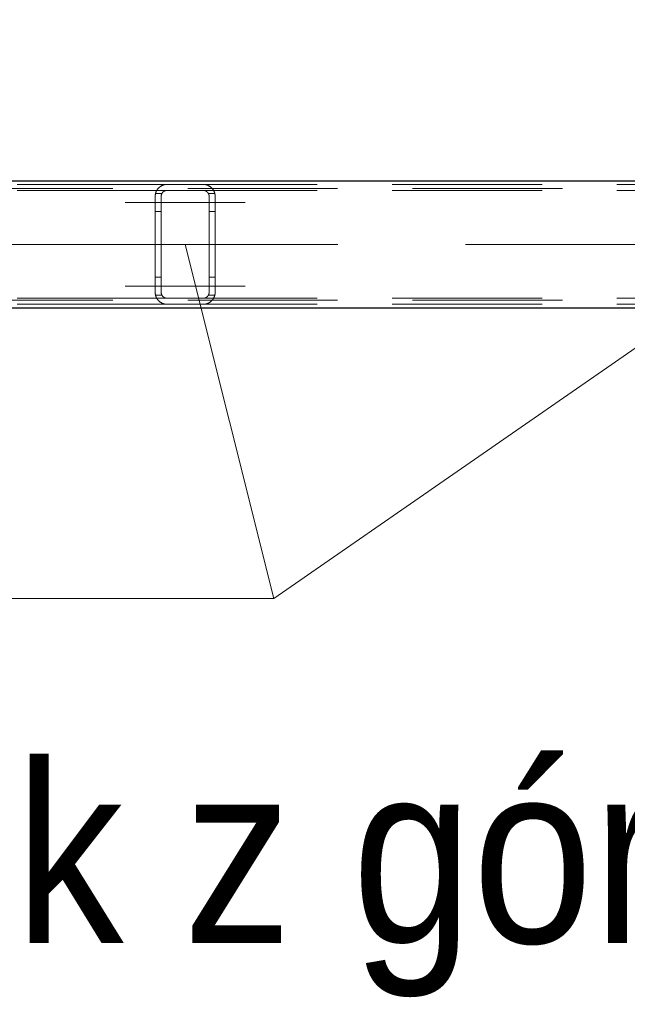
# Model space of a CAD drawing. Header units: millimetres. Extents: x -845 to -83, y 8759 to 9255.
# Tile 54 of 119: x -634 to -624, y 8989 to 9005. Entities that reach past the tile are written whole.
import ezdxf

# ---------------------------------------------------------------- set-up
doc = ezdxf.new("R2010")
doc.units = ezdxf.units.MM
doc.header["$LTSCALE"] = 10
doc.linetypes.add('HIDDEN', pattern=[0.375, 0.25, -0.125])
doc.linetypes.add('MITTE', pattern=[2, 1.25, -0.25, 0.25, -0.25])
for name, color, linetype, lineweight in [('PS_Hidden', 2, 'HIDDEN', 9), ('PS_Mid', 5, 'MITTE', 15), ('PS_Pos', 1, 'Continuous', 15), ('PS_Shape', 161, 'Continuous', 30), ('PS_SOLID', 7, 'Continuous', 30), ('PS_TEXT', 3, 'Continuous', 18)]:
    doc.layers.add(name, color=color, linetype=linetype, lineweight=lineweight)
doc.styles.add('gil', font='txt', dxfattribs={"width": 0.9})
doc.styles.add('simplex', font='simplex.shx', dxfattribs={"width": 0.75})

# ---------------------------------------------------------------- blocks, each defined once
blk = doc.blocks.new('*X650')
at = {"layer": 'PS_Hidden', "color": 2, "linetype": 'HIDDEN'}
for p, q in [((-631.523, 9002.244), (-640.871, 9002.244)), ((-631.662, 9002.188), (-631.658, 9002.191)), ((-631.658, 9002.191), (-631.655, 9002.194)), ((-631.655, 9002.194), (-631.652, 9002.197)), ((-631.652, 9002.197), (-631.648, 9002.2)), ((-631.648, 9002.2), (-631.645, 9002.203)), ((-631.645, 9002.203), (-631.641, 9002.205)), ((-631.641, 9002.205), (-631.637, 9002.208)), ((-631.637, 9002.208), (-631.633, 9002.211)), ((-631.633, 9002.211), (-631.629, 9002.213)), ((-631.629, 9002.213), (-631.624, 9002.216)), ((-631.624, 9002.216), (-631.62, 9002.219)), ((-631.62, 9002.219), (-631.615, 9002.221)), ((-631.615, 9002.221), (-631.61, 9002.224)), ((-631.61, 9002.224), (-631.605, 9002.226)), ((-631.605, 9002.226), (-631.6, 9002.228)), ((-631.6, 9002.228), (-631.595, 9002.23)), ((-631.595, 9002.23), (-631.589, 9002.232)), ((-631.589, 9002.232), (-631.584, 9002.234)), ((-631.584, 9002.234), (-631.578, 9002.236)), ((-631.578, 9002.236), (-631.572, 9002.238)), ((-631.572, 9002.238), (-631.566, 9002.239)), ((-631.566, 9002.239), (-631.559, 9002.24)), ((-631.559, 9002.24), (-631.552, 9002.242)), ((-631.552, 9002.242), (-631.545, 9002.242)), ((-631.545, 9002.242), (-631.538, 9002.243)), ((-631.538, 9002.243), (-631.53, 9002.244)), ((-631.53, 9002.244), (-631.523, 9002.244)), ((-631.523, 9002.244), (-630.923, 9002.244)), ((-631.523, 9002.244), (-631.523, 9002.244)), ((-630.923, 9002.244), (-630.916, 9002.244)), ((-621.523, 9002.244), (-630.923, 9002.244)), ((-630.916, 9002.244), (-630.908, 9002.243)), ((-630.908, 9002.243), (-630.901, 9002.242)), ((-630.901, 9002.242), (-630.894, 9002.242)), ((-630.894, 9002.242), (-630.887, 9002.24)), ((-630.887, 9002.24), (-630.88, 9002.239)), ((-630.88, 9002.239), (-630.874, 9002.238)), ((-630.874, 9002.238), (-630.868, 9002.236)), ((-630.868, 9002.236), (-630.862, 9002.234)), ((-630.862, 9002.234), (-630.857, 9002.233)), ((-630.857, 9002.233), (-630.852, 9002.231)), ((-630.852, 9002.231), (-630.847, 9002.229)), ((-630.847, 9002.229), (-630.842, 9002.227)), ((-630.842, 9002.227), (-630.837, 9002.224)), ((-630.837, 9002.224), (-630.832, 9002.222)), ((-630.832, 9002.222), (-630.828, 9002.22)), ((-630.828, 9002.22), (-630.823, 9002.217)), ((-630.823, 9002.217), (-630.819, 9002.214)), ((-630.819, 9002.214), (-630.815, 9002.212)), ((-630.815, 9002.212), (-630.811, 9002.209)), ((-630.811, 9002.209), (-630.807, 9002.206)), ((-630.807, 9002.206), (-630.803, 9002.203)), ((-630.803, 9002.203), (-630.799, 9002.201)), ((-630.799, 9002.201), (-630.795, 9002.198)), ((-630.795, 9002.198), (-630.792, 9002.195)), ((-630.792, 9002.195), (-630.788, 9002.192)), ((-630.788, 9002.192), (-630.785, 9002.189)), ((-630.785, 9002.189), (-630.782, 9002.186)), ((-631.523, 9002.144), (-640.663, 9002.144)), ((-638.681, 9002.174), (-482.948, 9002.174)), ((-631.723, 9002.058), (-631.722, 9002.062)), ((-631.723, 9002.053), (-631.723, 9002.058)), ((-631.723, 9002.048), (-631.723, 9002.053)), ((-631.723, 9002.044), (-631.723, 9002.048)), ((-631.723, 9000.444), (-631.723, 9002.044)), ((-631.722, 9002.067), (-631.721, 9002.072)), ((-631.722, 9002.062), (-631.722, 9002.067)), ((-631.721, 9002.072), (-631.72, 9002.076)), ((-631.72, 9002.081), (-631.719, 9002.086)), ((-631.72, 9002.076), (-631.72, 9002.081)), ((-631.719, 9002.086), (-631.718, 9002.09)), ((-631.718, 9002.09), (-631.716, 9002.095)), ((-631.61, 9002.094), (-631.717, 9002.094)), ((-631.716, 9002.095), (-631.715, 9002.099)), ((-631.715, 9002.099), (-631.714, 9002.104)), ((-631.714, 9002.104), (-631.712, 9002.108)), ((-631.712, 9002.108), (-631.711, 9002.112)), ((-631.711, 9002.112), (-631.709, 9002.117)), ((-631.709, 9002.117), (-631.707, 9002.121)), ((-631.707, 9002.121), (-631.706, 9002.125)), ((-631.706, 9002.125), (-631.704, 9002.129)), ((-631.704, 9002.129), (-631.702, 9002.134)), ((-631.702, 9002.134), (-631.7, 9002.138)), ((-631.7, 9002.138), (-631.697, 9002.142)), ((-631.697, 9002.142), (-631.695, 9002.146)), ((-631.695, 9002.146), (-631.693, 9002.15)), ((-631.693, 9002.15), (-631.69, 9002.153)), ((-631.69, 9002.153), (-631.688, 9002.157)), ((-631.688, 9002.157), (-631.685, 9002.161)), ((-631.685, 9002.161), (-631.682, 9002.164)), ((-631.682, 9002.164), (-631.68, 9002.168)), ((-631.68, 9002.168), (-631.677, 9002.172)), ((-631.677, 9002.172), (-631.674, 9002.175)), ((-631.674, 9002.175), (-631.671, 9002.178)), ((-631.671, 9002.178), (-631.668, 9002.182)), ((-631.668, 9002.182), (-631.665, 9002.185)), ((-631.665, 9002.185), (-631.662, 9002.188)), ((-631.622, 9002.055), (-631.623, 9002.052)), ((-631.623, 9002.052), (-631.623, 9002.05)), ((-631.623, 9002.05), (-631.623, 9002.048)), ((-631.623, 9002.048), (-631.623, 9002.046)), ((-631.623, 9002.046), (-631.623, 9002.044)), ((-631.623, 9002.044), (-631.623, 9000.444)), ((-631.623, 9002.044), (-631.623, 9002.044)), ((-631.621, 9002.063), (-631.622, 9002.061)), ((-631.622, 9002.061), (-631.622, 9002.059)), ((-631.622, 9002.059), (-631.622, 9002.057)), ((-631.622, 9002.057), (-631.622, 9002.055)), ((-631.62, 9002.068), (-631.621, 9002.065)), ((-631.621, 9002.065), (-631.621, 9002.063)), ((-631.619, 9002.072), (-631.62, 9002.07)), ((-631.62, 9002.07), (-631.62, 9002.068)), ((-631.618, 9002.074), (-631.619, 9002.072)), ((-631.617, 9002.078), (-631.618, 9002.076)), ((-631.618, 9002.076), (-631.618, 9002.074)), ((-631.616, 9002.08), (-631.617, 9002.078)), ((-631.615, 9002.083), (-631.616, 9002.08)), ((-631.614, 9002.085), (-631.615, 9002.083)), ((-631.613, 9002.087), (-631.614, 9002.085)), ((-631.612, 9002.089), (-631.613, 9002.087)), ((-631.611, 9002.091), (-631.612, 9002.089)), ((-631.61, 9002.093), (-631.611, 9002.091)), ((-631.609, 9002.095), (-631.61, 9002.093)), ((-631.608, 9002.097), (-631.609, 9002.095)), ((-631.607, 9002.099), (-631.608, 9002.097)), ((-631.605, 9002.101), (-631.607, 9002.099)), ((-631.604, 9002.103), (-631.605, 9002.101)), ((-631.603, 9002.104), (-631.604, 9002.103)), ((-631.601, 9002.106), (-631.603, 9002.104)), ((-631.6, 9002.108), (-631.601, 9002.106)), ((-631.598, 9002.11), (-631.6, 9002.108)), ((-631.596, 9002.112), (-631.598, 9002.11)), ((-631.595, 9002.113), (-631.596, 9002.112)), ((-631.593, 9002.115), (-631.595, 9002.113)), ((-631.591, 9002.117), (-631.593, 9002.115)), ((-631.59, 9002.118), (-631.591, 9002.117)), ((-631.588, 9002.12), (-631.59, 9002.118)), ((-631.586, 9002.121), (-631.588, 9002.12)), ((-631.584, 9002.123), (-631.586, 9002.121)), ((-631.582, 9002.125), (-631.584, 9002.123)), ((-631.58, 9002.126), (-631.582, 9002.125)), ((-631.578, 9002.128), (-631.58, 9002.126)), ((-631.575, 9002.129), (-631.578, 9002.128)), ((-631.573, 9002.13), (-631.575, 9002.129)), ((-631.571, 9002.132), (-631.573, 9002.13)), ((-631.568, 9002.133), (-631.571, 9002.132)), ((-631.565, 9002.134), (-631.568, 9002.133)), ((-631.563, 9002.136), (-631.565, 9002.134)), ((-631.56, 9002.137), (-631.563, 9002.136)), ((-631.557, 9002.138), (-631.56, 9002.137)), ((-631.554, 9002.139), (-631.557, 9002.138)), ((-631.551, 9002.14), (-631.554, 9002.139)), ((-631.548, 9002.14), (-631.551, 9002.14)), ((-631.545, 9002.141), (-631.548, 9002.14)), ((-631.542, 9002.142), (-631.545, 9002.141)), ((-631.539, 9002.142), (-631.542, 9002.142)), ((-631.536, 9002.143), (-631.539, 9002.142)), ((-631.533, 9002.143), (-631.536, 9002.143)), ((-631.53, 9002.143), (-631.533, 9002.143)), ((-631.526, 9002.144), (-631.53, 9002.143)), ((-631.523, 9002.144), (-631.526, 9002.144)), ((-630.923, 9002.144), (-631.523, 9002.144)), ((-630.92, 9002.144), (-630.923, 9002.144)), ((-630.923, 9002.144), (-630.923, 9002.144)), ((-621.523, 9002.144), (-630.923, 9002.144)), ((-630.916, 9002.143), (-630.92, 9002.144)), ((-630.913, 9002.143), (-630.916, 9002.143)), ((-630.91, 9002.143), (-630.913, 9002.143)), ((-630.906, 9002.142), (-630.91, 9002.143)), ((-630.903, 9002.142), (-630.906, 9002.142)), ((-630.9, 9002.141), (-630.903, 9002.142)), ((-630.897, 9002.14), (-630.9, 9002.141)), ((-630.894, 9002.139), (-630.897, 9002.14)), ((-630.891, 9002.138), (-630.894, 9002.139)), ((-630.888, 9002.137), (-630.891, 9002.138)), ((-630.885, 9002.136), (-630.888, 9002.137)), ((-630.883, 9002.135), (-630.885, 9002.136)), ((-630.88, 9002.134), (-630.883, 9002.135)), ((-630.878, 9002.133), (-630.88, 9002.134)), ((-630.875, 9002.131), (-630.878, 9002.133)), ((-630.873, 9002.13), (-630.875, 9002.131)), ((-630.87, 9002.129), (-630.873, 9002.13)), ((-630.868, 9002.127), (-630.87, 9002.129)), ((-630.866, 9002.126), (-630.868, 9002.127)), ((-630.864, 9002.124), (-630.866, 9002.126)), ((-630.862, 9002.123), (-630.864, 9002.124)), ((-630.86, 9002.121), (-630.862, 9002.123)), ((-630.858, 9002.119), (-630.86, 9002.121)), ((-630.856, 9002.118), (-630.858, 9002.119)), ((-630.854, 9002.116), (-630.856, 9002.118)), ((-630.853, 9002.115), (-630.854, 9002.116)), ((-630.851, 9002.113), (-630.853, 9002.115)), ((-630.849, 9002.111), (-630.851, 9002.113)), ((-630.848, 9002.11), (-630.849, 9002.111)), ((-630.846, 9002.108), (-630.848, 9002.11)), ((-630.845, 9002.106), (-630.846, 9002.108)), ((-630.844, 9002.104), (-630.845, 9002.106)), ((-630.842, 9002.103), (-630.844, 9002.104)), ((-630.841, 9002.101), (-630.842, 9002.103)), ((-630.84, 9002.099), (-630.841, 9002.101)), ((-630.839, 9002.097), (-630.84, 9002.099)), ((-630.837, 9002.095), (-630.839, 9002.097)), ((-630.836, 9002.093), (-630.837, 9002.095)), ((-630.729, 9002.094), (-630.836, 9002.094)), ((-630.835, 9002.091), (-630.836, 9002.093)), ((-630.834, 9002.089), (-630.835, 9002.091)), ((-630.833, 9002.087), (-630.834, 9002.089)), ((-630.832, 9002.085), (-630.833, 9002.087)), ((-630.831, 9002.083), (-630.832, 9002.085)), ((-630.83, 9002.081), (-630.831, 9002.083)), ((-630.83, 9002.078), (-630.83, 9002.081)), ((-630.829, 9002.076), (-630.83, 9002.078)), ((-630.828, 9002.074), (-630.829, 9002.076)), ((-630.827, 9002.072), (-630.828, 9002.074)), ((-630.827, 9002.07), (-630.827, 9002.072)), ((-630.826, 9002.068), (-630.827, 9002.07)), ((-630.826, 9002.066), (-630.826, 9002.068)), ((-630.825, 9002.063), (-630.826, 9002.066)), ((-630.825, 9002.061), (-630.825, 9002.063)), ((-630.824, 9002.059), (-630.825, 9002.061)), ((-630.824, 9002.057), (-630.824, 9002.059)), ((-630.824, 9002.055), (-630.824, 9002.057)), ((-630.823, 9002.052), (-630.824, 9002.055)), ((-630.823, 9002.05), (-630.823, 9002.052)), ((-630.823, 9002.048), (-630.823, 9002.05)), ((-630.823, 9002.046), (-630.823, 9002.048)), ((-630.823, 9002.044), (-630.823, 9002.046)), ((-630.823, 9000.444), (-630.823, 9002.044)), ((-630.782, 9002.186), (-630.779, 9002.183)), ((-630.779, 9002.183), (-630.776, 9002.179)), ((-630.776, 9002.179), (-630.773, 9002.176)), ((-630.773, 9002.176), (-630.77, 9002.173)), ((-630.77, 9002.173), (-630.768, 9002.17)), ((-630.768, 9002.17), (-630.765, 9002.166)), ((-630.765, 9002.166), (-630.762, 9002.163)), ((-630.762, 9002.163), (-630.76, 9002.159)), ((-630.76, 9002.159), (-630.757, 9002.155)), ((-630.757, 9002.155), (-630.755, 9002.151)), ((-630.755, 9002.151), (-630.752, 9002.148)), ((-630.752, 9002.148), (-630.75, 9002.144)), ((-630.75, 9002.144), (-630.748, 9002.14)), ((-630.748, 9002.14), (-630.745, 9002.136)), ((-630.745, 9002.136), (-630.743, 9002.131)), ((-630.743, 9002.131), (-630.741, 9002.127)), ((-630.741, 9002.127), (-630.739, 9002.123)), ((-630.739, 9002.123), (-630.738, 9002.119)), ((-630.738, 9002.119), (-630.736, 9002.114)), ((-630.736, 9002.114), (-630.734, 9002.11)), ((-630.734, 9002.11), (-630.733, 9002.105)), ((-630.733, 9002.105), (-630.731, 9002.101)), ((-630.731, 9002.101), (-630.73, 9002.096)), ((-630.73, 9002.096), (-630.729, 9002.091)), ((-630.729, 9002.091), (-630.728, 9002.087)), ((-630.728, 9002.087), (-630.727, 9002.082)), ((-630.727, 9002.082), (-630.726, 9002.077)), ((-630.726, 9002.077), (-630.725, 9002.073)), ((-630.725, 9002.073), (-630.725, 9002.068)), ((-630.725, 9002.068), (-630.724, 9002.063)), ((-630.724, 9002.063), (-630.724, 9002.058)), ((-630.724, 9002.058), (-630.723, 9002.053)), ((-630.723, 9002.053), (-630.723, 9002.049)), ((-630.723, 9002.049), (-630.723, 9002.044)), ((-630.723, 9002.044), (-630.723, 9000.444)), ((-631.623, 9001.794), (-631.723, 9001.794)), ((-630.723, 9001.794), (-630.823, 9001.794)), ((-631.623, 9000.694), (-631.723, 9000.694)), ((-630.723, 9000.694), (-630.823, 9000.694)), ((-631.723, 9000.439), (-631.723, 9000.444)), ((-631.723, 9000.434), (-631.723, 9000.439)), ((-631.723, 9000.43), (-631.723, 9000.434)), ((-631.722, 9000.425), (-631.723, 9000.43)), ((-631.722, 9000.42), (-631.722, 9000.425)), ((-631.721, 9000.416), (-631.722, 9000.42)), ((-631.72, 9000.411), (-631.721, 9000.416)), ((-631.72, 9000.406), (-631.72, 9000.411)), ((-631.719, 9000.402), (-631.72, 9000.406)), ((-631.718, 9000.397), (-631.719, 9000.402)), ((-631.716, 9000.393), (-631.718, 9000.397)), ((-631.61, 9000.394), (-631.717, 9000.394)), ((-631.715, 9000.388), (-631.716, 9000.393)), ((-631.714, 9000.384), (-631.715, 9000.388)), ((-631.712, 9000.379), (-631.714, 9000.384)), ((-631.623, 9000.444), (-631.623, 9000.442)), ((-631.623, 9000.442), (-631.623, 9000.439)), ((-631.623, 9000.439), (-631.623, 9000.437)), ((-631.623, 9000.437), (-631.623, 9000.435)), ((-631.623, 9000.435), (-631.622, 9000.433)), ((-631.622, 9000.433), (-631.622, 9000.431)), ((-631.622, 9000.431), (-631.622, 9000.429)), ((-631.622, 9000.429), (-631.622, 9000.426)), ((-631.622, 9000.426), (-631.621, 9000.424)), ((-631.621, 9000.424), (-631.621, 9000.422)), ((-631.621, 9000.422), (-631.62, 9000.42)), ((-631.62, 9000.42), (-631.62, 9000.418)), ((-631.62, 9000.418), (-631.619, 9000.416)), ((-631.619, 9000.416), (-631.618, 9000.413)), ((-631.618, 9000.413), (-631.618, 9000.411)), ((-631.618, 9000.411), (-631.617, 9000.409)), ((-631.617, 9000.409), (-631.616, 9000.407)), ((-631.616, 9000.407), (-631.615, 9000.405)), ((-631.615, 9000.405), (-631.614, 9000.403)), ((-631.614, 9000.403), (-631.613, 9000.401)), ((-631.613, 9000.401), (-631.612, 9000.399)), ((-631.612, 9000.399), (-631.611, 9000.397)), ((-631.611, 9000.397), (-631.61, 9000.395)), ((-631.61, 9000.395), (-631.609, 9000.393)), ((-631.609, 9000.393), (-631.608, 9000.391)), ((-631.608, 9000.391), (-631.607, 9000.389)), ((-631.607, 9000.389), (-631.605, 9000.387)), ((-631.605, 9000.387), (-631.604, 9000.385)), ((-631.604, 9000.385), (-631.603, 9000.383)), ((-631.603, 9000.383), (-631.601, 9000.381)), ((-630.845, 9000.381), (-630.844, 9000.383)), ((-630.844, 9000.383), (-630.842, 9000.385)), ((-630.842, 9000.385), (-630.841, 9000.387)), ((-630.841, 9000.387), (-630.84, 9000.389)), ((-630.84, 9000.389), (-630.839, 9000.391)), ((-630.839, 9000.391), (-630.837, 9000.393)), ((-630.837, 9000.393), (-630.836, 9000.395)), ((-630.836, 9000.395), (-630.835, 9000.397)), ((-630.729, 9000.394), (-630.836, 9000.394)), ((-630.835, 9000.397), (-630.834, 9000.399)), ((-630.834, 9000.399), (-630.833, 9000.401)), ((-630.833, 9000.401), (-630.832, 9000.403)), ((-630.832, 9000.403), (-630.831, 9000.405)), ((-630.831, 9000.405), (-630.83, 9000.407)), ((-630.83, 9000.409), (-630.829, 9000.411)), ((-630.83, 9000.407), (-630.83, 9000.409)), ((-630.829, 9000.411), (-630.828, 9000.413)), ((-630.828, 9000.413), (-630.827, 9000.415)), ((-630.827, 9000.418), (-630.826, 9000.42)), ((-630.827, 9000.415), (-630.827, 9000.418)), ((-630.826, 9000.422), (-630.825, 9000.424)), ((-630.826, 9000.42), (-630.826, 9000.422)), ((-630.825, 9000.426), (-630.824, 9000.428)), ((-630.825, 9000.424), (-630.825, 9000.426)), ((-630.824, 9000.433), (-630.823, 9000.435)), ((-630.824, 9000.431), (-630.824, 9000.433)), ((-630.824, 9000.428), (-630.824, 9000.431)), ((-630.823, 9000.442), (-630.823, 9000.444)), ((-630.823, 9000.444), (-630.823, 9000.444)), ((-630.823, 9000.439), (-630.823, 9000.442)), ((-630.823, 9000.437), (-630.823, 9000.439)), ((-630.823, 9000.435), (-630.823, 9000.437)), ((-630.733, 9000.382), (-630.734, 9000.378)), ((-630.731, 9000.387), (-630.733, 9000.382)), ((-630.73, 9000.391), (-630.731, 9000.387)), ((-630.729, 9000.396), (-630.73, 9000.391)), ((-630.728, 9000.401), (-630.729, 9000.396)), ((-630.727, 9000.405), (-630.728, 9000.401)), ((-630.726, 9000.41), (-630.727, 9000.405)), ((-630.725, 9000.415), (-630.726, 9000.41)), ((-630.724, 9000.424), (-630.725, 9000.42)), ((-630.725, 9000.42), (-630.725, 9000.415)), ((-630.723, 9000.434), (-630.724, 9000.429)), ((-630.724, 9000.429), (-630.724, 9000.424)), ((-630.723, 9000.444), (-630.723, 9000.439)), ((-630.723, 9000.439), (-630.723, 9000.434)), ((-631.523, 9000.244), (-640.871, 9000.244)), ((-631.523, 9000.344), (-640.663, 9000.344)), ((-638.681, 9000.314), (-482.948, 9000.314)), ((-631.711, 9000.375), (-631.712, 9000.379)), ((-631.709, 9000.371), (-631.711, 9000.375)), ((-631.707, 9000.366), (-631.709, 9000.371)), ((-631.706, 9000.362), (-631.707, 9000.366)), ((-631.704, 9000.358), (-631.706, 9000.362)), ((-631.702, 9000.354), (-631.704, 9000.358)), ((-631.7, 9000.35), (-631.702, 9000.354)), ((-631.697, 9000.346), (-631.7, 9000.35)), ((-631.695, 9000.342), (-631.697, 9000.346)), ((-631.693, 9000.338), (-631.695, 9000.342)), ((-631.69, 9000.334), (-631.693, 9000.338)), ((-631.688, 9000.33), (-631.69, 9000.334)), ((-631.685, 9000.327), (-631.688, 9000.33)), ((-631.682, 9000.323), (-631.685, 9000.327)), ((-631.68, 9000.319), (-631.682, 9000.323)), ((-631.677, 9000.316), (-631.68, 9000.319)), ((-631.674, 9000.312), (-631.677, 9000.316)), ((-631.671, 9000.309), (-631.674, 9000.312)), ((-631.668, 9000.306), (-631.671, 9000.309)), ((-631.665, 9000.303), (-631.668, 9000.306)), ((-631.662, 9000.299), (-631.665, 9000.303)), ((-631.658, 9000.296), (-631.662, 9000.299)), ((-631.655, 9000.293), (-631.658, 9000.296)), ((-631.652, 9000.29), (-631.655, 9000.293)), ((-631.648, 9000.288), (-631.652, 9000.29)), ((-631.645, 9000.285), (-631.648, 9000.288)), ((-631.641, 9000.282), (-631.645, 9000.285)), ((-631.637, 9000.279), (-631.641, 9000.282)), ((-631.633, 9000.277), (-631.637, 9000.279)), ((-631.629, 9000.274), (-631.633, 9000.277)), ((-631.624, 9000.271), (-631.629, 9000.274)), ((-631.62, 9000.269), (-631.624, 9000.271)), ((-631.615, 9000.266), (-631.62, 9000.269)), ((-631.61, 9000.264), (-631.615, 9000.266)), ((-631.605, 9000.261), (-631.61, 9000.264)), ((-631.6, 9000.259), (-631.605, 9000.261)), ((-631.601, 9000.381), (-631.6, 9000.379)), ((-631.6, 9000.379), (-631.598, 9000.378)), ((-631.595, 9000.257), (-631.6, 9000.259)), ((-631.598, 9000.378), (-631.596, 9000.376)), ((-631.596, 9000.376), (-631.595, 9000.374)), ((-631.595, 9000.374), (-631.593, 9000.372)), ((-631.589, 9000.255), (-631.595, 9000.257)), ((-631.593, 9000.372), (-631.591, 9000.371)), ((-631.591, 9000.371), (-631.59, 9000.369)), ((-631.59, 9000.369), (-631.588, 9000.368)), ((-631.584, 9000.253), (-631.589, 9000.255)), ((-631.588, 9000.368), (-631.586, 9000.366)), ((-631.586, 9000.366), (-631.584, 9000.364)), ((-631.584, 9000.364), (-631.582, 9000.363)), ((-631.578, 9000.251), (-631.584, 9000.253)), ((-631.582, 9000.363), (-631.58, 9000.361)), ((-631.58, 9000.361), (-631.578, 9000.36)), ((-631.578, 9000.36), (-631.575, 9000.358)), ((-631.572, 9000.25), (-631.578, 9000.251)), ((-631.575, 9000.358), (-631.573, 9000.357)), ((-631.573, 9000.357), (-631.571, 9000.356)), ((-631.566, 9000.248), (-631.572, 9000.25)), ((-631.571, 9000.356), (-631.568, 9000.354)), ((-631.568, 9000.354), (-631.565, 9000.353)), ((-631.559, 9000.247), (-631.566, 9000.248)), ((-631.565, 9000.353), (-631.563, 9000.352)), ((-631.563, 9000.352), (-631.56, 9000.351)), ((-631.56, 9000.351), (-631.557, 9000.35)), ((-631.552, 9000.246), (-631.559, 9000.247)), ((-631.557, 9000.35), (-631.554, 9000.349)), ((-631.554, 9000.349), (-631.551, 9000.348)), ((-631.545, 9000.245), (-631.552, 9000.246)), ((-631.551, 9000.348), (-631.548, 9000.347)), ((-631.548, 9000.347), (-631.545, 9000.346)), ((-631.545, 9000.346), (-631.542, 9000.346)), ((-631.538, 9000.244), (-631.545, 9000.245)), ((-631.542, 9000.346), (-631.539, 9000.345)), ((-631.539, 9000.345), (-631.536, 9000.345)), ((-631.53, 9000.244), (-631.538, 9000.244)), ((-631.536, 9000.345), (-631.533, 9000.344)), ((-631.533, 9000.344), (-631.53, 9000.344)), ((-631.53, 9000.344), (-631.526, 9000.344)), ((-631.523, 9000.244), (-631.53, 9000.244)), ((-631.526, 9000.344), (-631.523, 9000.344)), ((-631.523, 9000.344), (-630.923, 9000.344)), ((-631.523, 9000.344), (-631.523, 9000.344)), ((-630.923, 9000.244), (-631.523, 9000.244)), ((-630.923, 9000.344), (-630.92, 9000.344)), ((-621.523, 9000.344), (-630.923, 9000.344)), ((-630.916, 9000.244), (-630.923, 9000.244)), ((-621.523, 9000.244), (-630.923, 9000.244)), ((-630.92, 9000.344), (-630.916, 9000.344)), ((-630.916, 9000.344), (-630.913, 9000.344)), ((-630.908, 9000.244), (-630.916, 9000.244)), ((-630.913, 9000.344), (-630.91, 9000.345)), ((-630.91, 9000.345), (-630.906, 9000.345)), ((-630.901, 9000.245), (-630.908, 9000.244)), ((-630.906, 9000.345), (-630.903, 9000.346)), ((-630.903, 9000.346), (-630.9, 9000.346)), ((-630.894, 9000.246), (-630.901, 9000.245)), ((-630.9, 9000.346), (-630.897, 9000.347)), ((-630.897, 9000.347), (-630.894, 9000.348)), ((-630.894, 9000.348), (-630.891, 9000.349)), ((-630.887, 9000.247), (-630.894, 9000.246)), ((-630.891, 9000.349), (-630.888, 9000.35)), ((-630.888, 9000.35), (-630.885, 9000.351)), ((-630.88, 9000.248), (-630.887, 9000.247)), ((-630.885, 9000.351), (-630.883, 9000.352)), ((-630.883, 9000.352), (-630.88, 9000.353)), ((-630.88, 9000.353), (-630.878, 9000.355)), ((-630.874, 9000.25), (-630.88, 9000.248)), ((-630.878, 9000.355), (-630.875, 9000.356)), ((-630.875, 9000.356), (-630.873, 9000.357)), ((-630.868, 9000.251), (-630.874, 9000.25)), ((-630.873, 9000.357), (-630.87, 9000.359)), ((-630.87, 9000.359), (-630.868, 9000.36)), ((-630.868, 9000.36), (-630.866, 9000.362)), ((-630.862, 9000.253), (-630.868, 9000.251)), ((-630.866, 9000.362), (-630.864, 9000.363)), ((-630.864, 9000.363), (-630.862, 9000.365)), ((-630.862, 9000.365), (-630.86, 9000.366)), ((-630.857, 9000.255), (-630.862, 9000.253)), ((-630.86, 9000.366), (-630.858, 9000.368)), ((-630.858, 9000.368), (-630.856, 9000.37)), ((-630.852, 9000.257), (-630.857, 9000.255)), ((-630.856, 9000.37), (-630.854, 9000.371)), ((-630.854, 9000.371), (-630.853, 9000.373)), ((-630.853, 9000.373), (-630.851, 9000.374)), ((-630.847, 9000.259), (-630.852, 9000.257)), ((-630.851, 9000.374), (-630.849, 9000.376)), ((-630.849, 9000.376), (-630.848, 9000.378)), ((-630.848, 9000.378), (-630.846, 9000.379)), ((-630.842, 9000.261), (-630.847, 9000.259)), ((-630.846, 9000.379), (-630.845, 9000.381)), ((-630.837, 9000.263), (-630.842, 9000.261)), ((-630.832, 9000.265), (-630.837, 9000.263)), ((-630.828, 9000.268), (-630.832, 9000.265)), ((-630.823, 9000.27), (-630.828, 9000.268)), ((-630.819, 9000.273), (-630.823, 9000.27)), ((-630.815, 9000.276), (-630.819, 9000.273)), ((-630.811, 9000.278), (-630.815, 9000.276)), ((-630.807, 9000.281), (-630.811, 9000.278)), ((-630.803, 9000.284), (-630.807, 9000.281)), ((-630.799, 9000.287), (-630.803, 9000.284)), ((-630.795, 9000.29), (-630.799, 9000.287)), ((-630.792, 9000.293), (-630.795, 9000.29)), ((-630.788, 9000.296), (-630.792, 9000.293)), ((-630.785, 9000.299), (-630.788, 9000.296)), ((-630.782, 9000.302), (-630.785, 9000.299)), ((-630.779, 9000.305), (-630.782, 9000.302)), ((-630.776, 9000.308), (-630.779, 9000.305)), ((-630.773, 9000.311), (-630.776, 9000.308)), ((-630.77, 9000.314), (-630.773, 9000.311)), ((-630.768, 9000.318), (-630.77, 9000.314)), ((-630.765, 9000.321), (-630.768, 9000.318)), ((-630.762, 9000.325), (-630.765, 9000.321)), ((-630.76, 9000.329), (-630.762, 9000.325)), ((-630.757, 9000.332), (-630.76, 9000.329)), ((-630.755, 9000.336), (-630.757, 9000.332)), ((-630.752, 9000.34), (-630.755, 9000.336)), ((-630.75, 9000.344), (-630.752, 9000.34)), ((-630.748, 9000.348), (-630.75, 9000.344)), ((-630.745, 9000.352), (-630.748, 9000.348)), ((-630.743, 9000.356), (-630.745, 9000.352)), ((-630.741, 9000.36), (-630.743, 9000.356)), ((-630.739, 9000.364), (-630.741, 9000.36)), ((-630.738, 9000.369), (-630.739, 9000.364)), ((-630.736, 9000.373), (-630.738, 9000.369)), ((-630.734, 9000.378), (-630.736, 9000.373))]:
    blk.add_line(p, q, dxfattribs=at)
at = {"layer": 'PS_Mid', "color": 5, "linetype": 'MITTE'}
for p, q in [((-632.223, 9001.944), (-631.123, 9001.944)), ((-632.223, 9001.944), (-631.123, 9001.944)), ((-631.323, 9001.944), (-630.223, 9001.944)), ((-631.323, 9001.944), (-630.223, 9001.944)), ((-589.049, 9001.244), (-643.397, 9001.244)), ((-641.176, 9001.244), (-480.452, 9001.244)), ((-631.223, 9001.244), (-631.223, 9001.244)), ((-632.223, 9000.544), (-631.123, 9000.544)), ((-632.223, 9000.544), (-631.123, 9000.544)), ((-631.323, 9000.544), (-630.223, 9000.544)), ((-631.323, 9000.544), (-630.223, 9000.544))]:
    blk.add_line(p, q, dxfattribs=at)
at = {"layer": 'PS_SOLID', "color": 7, "linetype": 'Continuous'}
for p, q in [((-638.681, 9002.304), (-482.948, 9002.304)), ((-638.681, 9000.184), (-482.948, 9000.184))]:
    blk.add_line(p, q, dxfattribs=at)
blk = doc.blocks.new('*X682')
at = {"color": 1}
for p in [(-621.223, 9001.244), (-634.746, 8995.337)]:
    blk.add_line(p, (-629.746, 8995.337), dxfattribs=at)
blk = doc.blocks.new('*X684')
at = {"color": 1}
for p, q in [((-631.509, 9009.524), (-626.259, 9009.524)), ((-640.223, 9002.451), (-638.609, 9007.424)), ((-638.609, 9007.424), (-633.609, 9007.424)), ((-631.509, 9005.324), (-626.259, 9005.324))]:
    blk.add_line(p, q, dxfattribs=at)
for centre, start, end in [((-631.509, 9007.424), 90, 270), ((-626.259, 9007.424), 270, 90)]:
    blk.add_arc(centre, 2.1, start, end, dxfattribs=at)
at = {"color": 30, "style": 'simplex', "width": 0.75}
blk.add_text('616', height=3, dxfattribs=at).set_placement((-631.509, 9005.924))
blk = doc.blocks.new('*X686')
at = {"color": 1}
for p, q in [((-631.223, 9001.244), (-629.746, 8995.337)), ((-641.667, 8997.437), (-636.846, 8997.437)), ((-634.746, 8995.337), (-629.746, 8995.337)), ((-641.667, 8993.237), (-636.846, 8993.237))]:
    blk.add_line(p, q, dxfattribs=at)
for centre, start, end in [((-641.667, 8995.337), 90, 270), ((-636.846, 8995.337), 270, 90)]:
    blk.add_arc(centre, 2.1, start, end, dxfattribs=at)
at = {"color": 30, "style": 'simplex', "width": 0.75}
blk.add_text('591', height=3, dxfattribs=at).set_placement((-641.667, 8993.837))
blk = doc.blocks.new('*X694')
at = {"color": 3, "style": 'gil', "width": 0.9}
blk.add_text('Widok z góry', height=3, dxfattribs=at).set_placement((-642.283, 8989.591))

msp = doc.modelspace()

# ---------------------------------------------------------------- block references
at = {"layer": 'PS_Pos'}
for name in ['*X684', '*X682', '*X686']:
    msp.add_blockref(name, (0, 0), dxfattribs=at)
at = {"layer": 'PS_Shape', "color": 31}
msp.add_blockref('*X650', (0, 0), dxfattribs=at)
at = {"layer": 'PS_TEXT'}
msp.add_blockref('*X694', (0, 0), dxfattribs=at)

doc.saveas('drawing.dxf')
